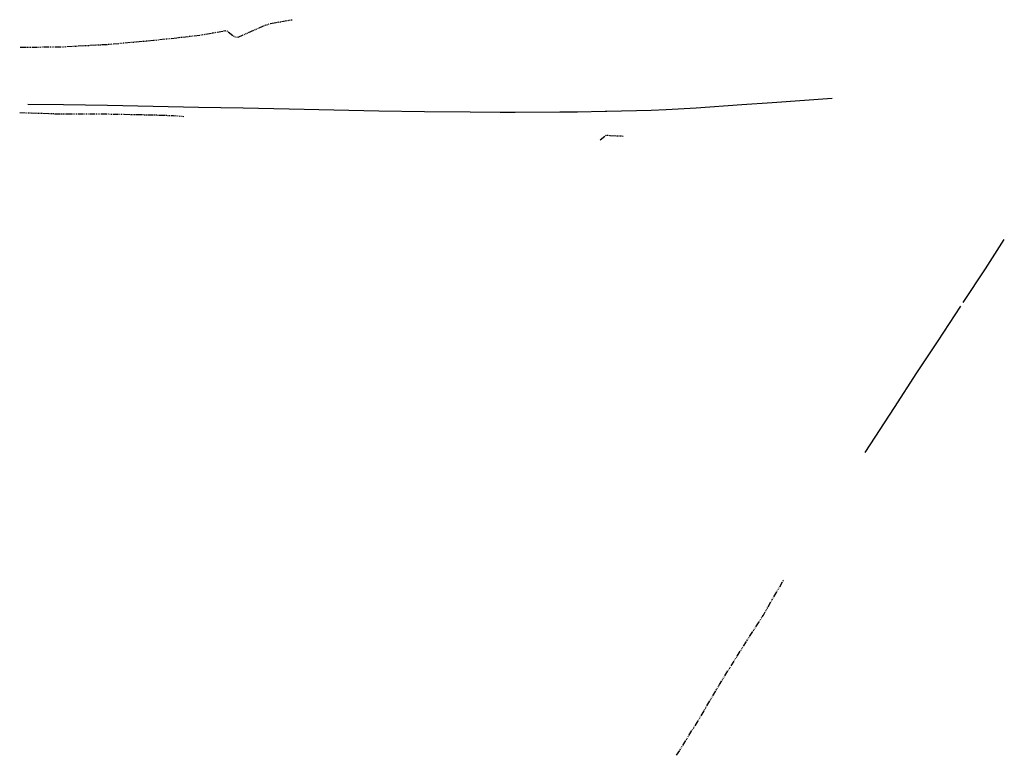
# Model space of a CAD drawing. Header units: feet. Extents: x 2296963 to 2298207, y 574586 to 575596.
# Tile 1 of 5: x 2296963 to 2297556, y 574586 to 575029. Entities that reach past the tile are written whole.
import ezdxf

# ---------------------------------------------------------------- set-up
doc = ezdxf.new("R2010")
doc.units = ezdxf.units.FT
doc.header["$LTSCALE"] = 5
doc.header["$MEASUREMENT"] = 0
doc.linetypes.add('stream', pattern=[1.4, 0.7, -0.1, 0.1, -0.1, 0.1, -0.1, 0.1, -0.1])
doc.layers.add('DR_X_Ditch', color=133, linetype='stream')
doc.layers.add('SC_Scratch1', color=7, linetype='Continuous', plot=False)
doc.layers.add('SC_Scratch5', color=7, linetype='Continuous', plot=False)

msp = doc.modelspace()

# ---------------------------------------------------------------- linework, layer by layer
at = {"layer": 'DR_X_Ditch', "flags": 128}
for points, elevation in [([(2296963.27, 575012.61), (2296989.24, 575012.86), (2297016.48, 575014.37), (2297043.59, 575016.77), (2297071.75, 575019.93), (2297087.49, 575022.67), (2297092.17, 575018.96), (2297094.55, 575018.58), (2297109.37, 575025.36), (2297113.95, 575026.91), (2297126.9, 575029.18)], 1110.91), ([(2296962.97, 574973.29), (2296988.73, 574972.4), (2297015.6, 574972.4), (2297042.96, 574971.87), (2297055.48, 574971.43), (2297061.85, 574970.96)], 1110.9), ([(2297312.42, 574956.77), (2297316.03, 574959.59), (2297326.19, 574959.11)], 1087.8), ([(2297358.41, 574586.1), (2297371.39, 574606.98), (2297384.28, 574628.85), (2297397.45, 574650.04), (2297410.62, 574670.54), (2297422.98, 574692.01)], 1079.44)]:
    msp.add_lwpolyline(points, dxfattribs=dict(at, elevation=elevation))
at = {"layer": 'SC_Scratch1'}
for points in [[(2297530.89, 574858.79, 1084.87), (2297544.27, 574879.2, 1084.87), (2297555.66, 574896.84, 1084.87)], [(2297471.97, 574768.45, 1084.56), (2297489.58, 574795.57, 1084.56), (2297503.01, 574816.56, 1084.56), (2297515.92, 574835.78, 1084.56), (2297529.44, 574856.58, 1084.56)]]:
    msp.add_polyline3d(points, dxfattribs=at)
at = {"layer": 'SC_Scratch5', "elevation": 1112.34, "flags": 128}
msp.add_lwpolyline([(2296967.9, 574978.26), (2296989.35, 574978.1), (2297015.77, 574977.61), (2297043.22, 574977.07), (2297070.52, 574976.52), (2297097.58, 574976.06), (2297125.24, 574975.44), (2297152.13, 574974.87), (2297179.24, 574974.35), (2297206.7, 574973.96), (2297234.16, 574973.67), (2297252.2, 574973.55), (2297261.23, 574973.54), (2297288.18, 574973.64), (2297298.71, 574973.75), (2297315.47, 574974.01), (2297316.39, 574974.03), (2297343.01, 574974.73), (2297352.1, 574975.08), (2297370.15, 574976.12), (2297397.75, 574978), (2297416, 574979.31), (2297452.03, 574981.81)], dxfattribs=at)

doc.saveas('drawing.dxf')
